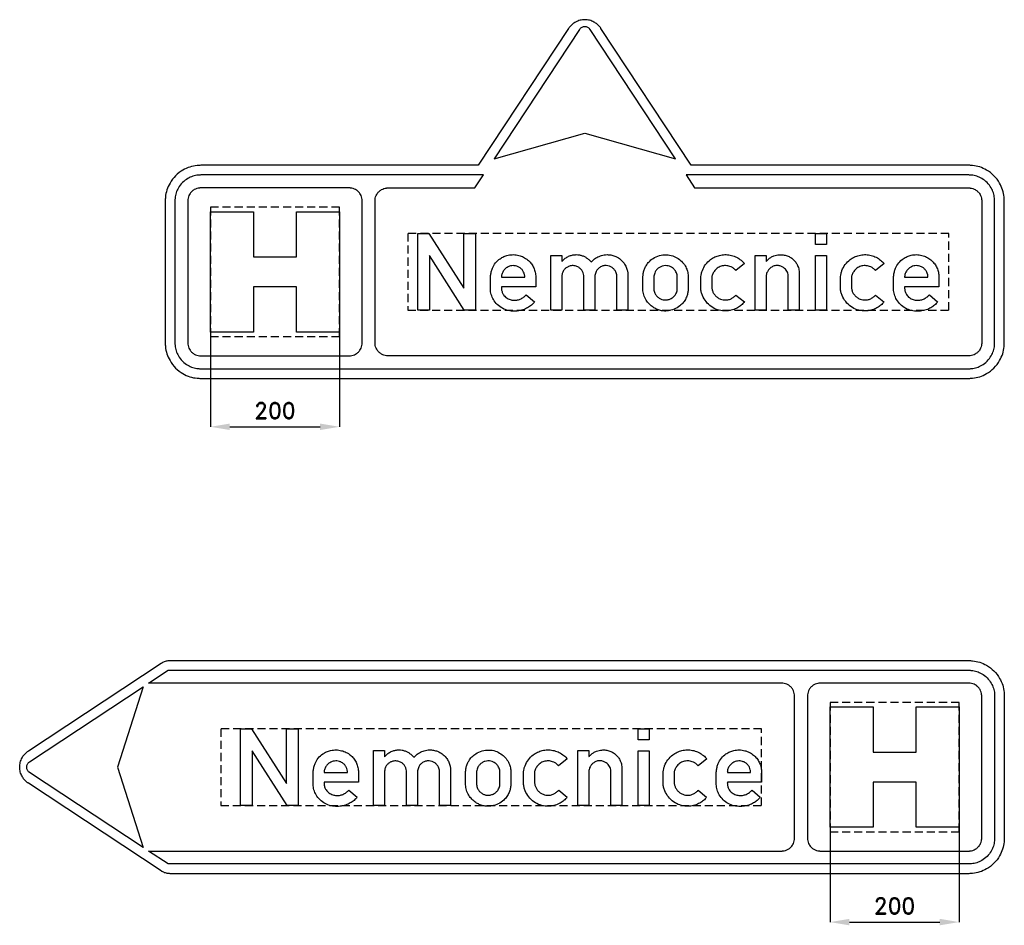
# Model space of a CAD drawing. Header units: millimetres. Extents: x -535 to 991, y 107 to 1509.
import ezdxf

# ---------------------------------------------------------------- set-up
doc = ezdxf.new("R2010")
doc.units = ezdxf.units.MM
doc.header["$LTSCALE"] = 5
doc.linetypes.add('ČÁRKOVANÁX2', pattern=[1.5, 1, -0.5])
doc.layers.add('Kóty', color=2, linetype='Continuous')
doc.layers.add('Značka', color=7, linetype='Continuous')
doc.styles.get("Standard").update_dxf_attribs({"font": 'romand.shx', "height": 25})
doc.dimstyles.get("Standard").update_dxf_attribs({"dimtxt": 25, "dimasz": 30, "dimexe": 0.18, "dimexo": 0.0625, "dimgap": 12.5, "dimtad": 1, "dimdec": 0, "dimzin": 0, "dimdsep": 46, "dimtxsty": 'Standard', "dimcen": 0.09, "dimadec": 0, "dimazin": 0, "dimtfac": 1, "dimtdec": 0, "dimtofl": 0, "dimtmove": 0, "dimatfit": 3, "dimfxl": 1, "dimtolj": 1, "dimtzin": 0, "dimarcsym": 0})

# ---------------------------------------------------------------- blocks, each defined once
blk = doc.blocks.new('*D3')
at = {"layer": 'Defpoints', "color": 0, "transparency": 16777216}
for p in [(720.9, 258.5), (920.9, 258.5), (920.9, 111.6)]:
    blk.add_point(p, dxfattribs=at)
at = {"layer": 'Kóty', "color": 0, "lineweight": -2, "transparency": 16777216}
for p, q in [((720.9, 258.4), (720.9, 111.5)), ((920.9, 258.4), (920.9, 111.5)), ((750.9, 111.6), (890.9, 111.6))]:
    blk.add_line(p, q, dxfattribs=at)
at = {"layer": 'Kóty', "color": 0, "transparency": 16777216}
for points in [[(750.9, 116.6), (750.9, 106.6), (720.9, 111.6)], [(890.9, 116.6), (890.9, 106.6), (920.9, 111.6)]]:
    blk.add_solid(points, dxfattribs=at)
at = {"layer": 'Kóty', "color": 0, "transparency": 16777216, "insert": (820.9, 136.6), "char_height": 25, "attachment_point": 5}
blk.add_mtext('\\A1;200', dxfattribs=at)
blk = doc.blocks.new('*D4')
at = {"layer": 'Defpoints', "color": 0, "transparency": 16777216}
for p in [(-239.1, 1025.5), (-39.1, 1025.5), (-39.1, 878.7)]:
    blk.add_point(p, dxfattribs=at)
at = {"layer": 'Kóty', "color": 0, "lineweight": -2, "transparency": 16777216}
for p, q in [((-239.1, 1025.5), (-239.1, 878.5)), ((-39.1, 1025.5), (-39.1, 878.5)), ((-209.1, 878.7), (-69.1, 878.7))]:
    blk.add_line(p, q, dxfattribs=at)
at = {"layer": 'Kóty', "color": 0, "transparency": 16777216}
for points in [[(-209.1, 883.7), (-209.1, 873.7), (-239.1, 878.7)], [(-69.1, 883.7), (-69.1, 873.7), (-39.1, 878.7)]]:
    blk.add_solid(points, dxfattribs=at)
at = {"layer": 'Kóty', "color": 0, "transparency": 16777216, "insert": (-139.1, 903.7), "char_height": 25, "attachment_point": 5}
blk.add_mtext('\\A1;200', dxfattribs=at)

msp = doc.modelspace()

# ---------------------------------------------------------------- linework, layer by layer
at = {"layer": 'Značka', "color": 3}
for points in [[(366, 1495.7, 0.003366), (365.1, 1496.9, 0.010097), (364.2, 1498.1, 0.052604), (360.1, 1502.3, 0.052748), (355.2, 1505.6, 0.065592), (348.3, 1508.3, 0.065814), (340.9, 1509.2, 0.065502), (333.6, 1508.3, 0.06386), (326.7, 1505.6, 0.052744), (321.8, 1502.3, 0.057592), (317.6, 1498.1, 0.011503), (316.8, 1496.9, 0.003835), (315.9, 1495.7), (175.9, 1283.7), (-254.1, 1283.7, 0.003577), (-256.9, 1283.5, 0.010727), (-259.8, 1283.4, 0.055715), (-271.1, 1281, 0.056166), (-281.6, 1276.3, 0.06969), (-293, 1267.6, 0.068355), (-301.7, 1256.2, 0.056428), (-306.5, 1245.6, 0.061122), (-308.8, 1234.4, 0.012202), (-309, 1231.5, 0.004069), (-309.1, 1228.7), (-309.1, 1008.7, 0.003577), (-309, 1005.8, 0.010727), (-308.8, 1002.9, 0.055715), (-306.5, 991.7, 0.056166), (-301.7, 981.2, 0.06969), (-293, 969.7, 0.068355), (-281.6, 961, 0.056428), (-271.1, 956.2, 0.061122), (-259.8, 954, 0.012202), (-256.9, 953.8, 0.004069), (-254.1, 953.7), (935.9, 953.7, 0.003577), (938.8, 953.8, 0.010727), (941.7, 954, 0.055715), (952.9, 956.3, 0.056166), (963.4, 961, 0.06969), (974.9, 969.7, 0.068355), (983.6, 981.2, 0.056428), (988.4, 991.7, 0.061122), (990.6, 1002.9, 0.012202), (990.8, 1005.8, 0.004069), (990.9, 1008.7), (990.9, 1228.7, 0.003577), (990.8, 1231.5, 0.010727), (990.6, 1234.4, 0.055715), (988.3, 1245.6, 0.056166), (983.6, 1256.2, 0.06969), (974.9, 1267.6, 0.068355), (963.4, 1276.3, 0.056428), (952.9, 1281.1, 0.061122), (941.7, 1283.4, 0.012202), (938.8, 1283.6, 0.004069), (935.9, 1283.7), (505.9, 1283.7), (366, 1495.7)], [(200.5, 1293.7), (340.9, 1333.7), (481.4, 1293.7), (349.3, 1493.8), (349, 1494.2, 0.010097), (348.7, 1494.6, 0.052604), (347.3, 1496, 0.052748), (345.7, 1497.1, 0.065592), (343.4, 1498, 0.065814), (340.9, 1498.3, 0.065502), (338.5, 1498, 0.06386), (336.2, 1497.1, 0.052744), (334.5, 1496, 0.057592), (333.2, 1494.6, 0.011503), (332.9, 1494.2, 0.003835), (332.6, 1493.8), (200.5, 1293.7)], [(497.9, 1268.7), (511.1, 1248.7), (935.9, 1248.7, -0.003577), (937, 1248.6, -0.010727), (938, 1248.5, -0.055715), (942.1, 1247.7, -0.056166), (945.9, 1246, -0.06969), (950.1, 1242.8, -0.068355), (953.3, 1238.7, -0.056428), (955, 1234.8, -0.061122), (955.8, 1230.7, -0.012202), (955.9, 1229.7, -0.004069), (955.9, 1228.7), (955.9, 1008.7, -0.003577), (955.9, 1007.6, -0.010727), (955.8, 1006.6, -0.055715), (955, 1002.5, -0.056166), (953.3, 998.7, -0.06969), (950.1, 994.5, -0.068355), (945.9, 991.3, -0.056428), (942.1, 989.6, -0.061122), (938, 988.8, -0.012202), (937, 988.7, -0.004069), (935.9, 988.7), (35.9, 988.7, -0.003577), (34.9, 988.7, -0.010727), (33.8, 988.8, -0.055715), (29.8, 989.6, -0.056166), (25.9, 991.3, -0.06969), (21.8, 994.5, -0.068355), (18.6, 998.7, -0.056428), (16.9, 1002.5, -0.061122), (16, 1006.6, -0.012202), (16, 1007.6, -0.004069), (15.9, 1008.7), (15.9, 1228.7, -0.003577), (16, 1229.7, -0.010727), (16, 1230.7, -0.055715), (16.9, 1234.8, -0.056166), (18.6, 1238.7, -0.06969), (21.8, 1242.8, -0.068355), (25.9, 1246, -0.056428), (29.8, 1247.7, -0.061122), (33.8, 1248.5, -0.012202), (34.9, 1248.6, -0.004069), (35.9, 1248.7), (163, 1248.7), (170.8, 1248.7), (184, 1268.7), (176.2, 1268.7), (-254.1, 1268.7, 0.003577), (-256.2, 1268.6, 0.010727), (-258.2, 1268.4, 0.055715), (-266.4, 1266.8, 0.056166), (-274.1, 1263.3, 0.06969), (-282.4, 1257, 0.068355), (-288.7, 1248.7, 0.056428), (-292.2, 1241, 0.061122), (-293.8, 1232.8, 0.012202), (-294, 1230.7, 0.004069), (-294.1, 1228.7), (-294.1, 1008.7, 0.003577), (-294, 1006.6, 0.010727), (-293.8, 1004.5, 0.055715), (-292.2, 996.3, 0.056166), (-288.7, 988.7, 0.06969), (-282.4, 980.3, 0.068355), (-274.1, 974, 0.056428), (-266.4, 970.5, 0.061122), (-258.2, 968.9, 0.012202), (-256.2, 968.7, 0.004069), (-254.1, 968.7), (935.9, 968.7, 0.003577), (938, 968.7, 0.010727), (940.1, 968.9, 0.055715), (948.3, 970.6, 0.056166), (955.9, 974, 0.06969), (964.3, 980.3, 0.068355), (970.6, 988.7, 0.056428), (974.1, 996.3, 0.061122), (975.7, 1004.5, 0.012202), (975.9, 1006.6, 0.004069), (975.9, 1008.7), (975.9, 1228.7, 0.003577), (975.9, 1230.7, 0.010727), (975.7, 1232.8, 0.055715), (974, 1241, 0.056166), (970.6, 1248.7, 0.06969), (964.3, 1257, 0.068355), (955.9, 1263.3, 0.056428), (948.3, 1266.8, 0.061122), (940.1, 1268.4, 0.012202), (938, 1268.6, 0.004069), (935.9, 1268.7), (497.9, 1268.7)], [(-254.1, 988.7), (-24.1, 988.7, 0.003577), (-23, 988.7, 0.010727), (-22, 988.8, 0.055715), (-17.9, 989.6, 0.056166), (-14.1, 991.3, 0.06969), (-9.9, 994.5, 0.068355), (-6.7, 998.7, 0.056428), (-5, 1002.5, 0.061122), (-4.2, 1006.6, 0.012202), (-4.1, 1007.6, 0.004069), (-4.1, 1008.7), (-4.1, 1228.7, 0.003577), (-4.1, 1229.7, 0.010727), (-4.2, 1230.7, 0.055715), (-5, 1234.8, 0.056166), (-6.7, 1238.7, 0.06969), (-9.9, 1242.8, 0.068355), (-14.1, 1246, 0.056428), (-17.9, 1247.7, 0.061122), (-22, 1248.5, 0.012202), (-23, 1248.6, 0.004069), (-24.1, 1248.7), (-254.1, 1248.7, 0.003577), (-255.1, 1248.6, 0.010727), (-256.2, 1248.5, 0.055715), (-260.2, 1247.7, 0.056166), (-264.1, 1246, 0.06969), (-268.2, 1242.8, 0.068355), (-271.4, 1238.7, 0.056428), (-273.1, 1234.8, 0.061122), (-274, 1230.7, 0.012202), (-274, 1229.7, 0.004069), (-274.1, 1228.7), (-274.1, 1008.7, 0.003577), (-274, 1007.6, 0.010727), (-274, 1006.6, 0.055715), (-273.1, 1002.5, 0.056166), (-271.4, 998.7, 0.06969), (-268.2, 994.5, 0.068355), (-264.1, 991.3, 0.056428), (-260.2, 989.6, 0.061122), (-256.2, 988.8, 0.012202), (-255.1, 988.7, 0.004069), (-254.1, 988.7)], [(-254.1, 988.7), (-24.1, 988.7, 0.003577), (-23, 988.7, 0.010727), (-22, 988.8, 0.055715), (-17.9, 989.6, 0.056166), (-14.1, 991.3, 0.06969), (-9.9, 994.5, 0.068355), (-6.7, 998.7, 0.056428), (-5, 1002.5, 0.061122), (-4.2, 1006.6, 0.012202), (-4.1, 1007.6, 0.004069), (-4.1, 1008.7), (-4.1, 1228.7, 0.003577), (-4.1, 1229.7, 0.010727), (-4.2, 1230.7, 0.055715), (-5, 1234.8, 0.056166), (-6.7, 1238.7, 0.06969), (-9.9, 1242.8, 0.068355), (-14.1, 1246, 0.056428), (-17.9, 1247.7, 0.061122), (-22, 1248.5, 0.012202), (-23, 1248.6, 0.004069), (-24.1, 1248.7), (-254.1, 1248.7, 0.003577), (-255.1, 1248.6, 0.010727), (-256.2, 1248.5, 0.055715), (-260.2, 1247.7, 0.056166), (-264.1, 1246, 0.06969), (-268.2, 1242.8, 0.068355), (-271.4, 1238.7, 0.056428), (-273.1, 1234.8, 0.061122), (-274, 1230.7, 0.012202), (-274, 1229.7, 0.004069), (-274.1, 1228.7), (-274.1, 1008.7, 0.003577), (-274, 1007.6, 0.010727), (-274, 1006.6, 0.055715), (-273.1, 1002.5, 0.056166), (-271.4, 998.7, 0.06969), (-268.2, 994.5, 0.068355), (-264.1, 991.3, 0.056428), (-260.2, 989.6, 0.061122), (-256.2, 988.8, 0.012202), (-255.1, 988.7, 0.004069), (-254.1, 988.7)], [(263, 1072, -0.002695), (261.9, 1070.8, -0.008081), (260.8, 1069.6, -0.045823), (255.4, 1065, -0.046326), (249.2, 1061.5, -0.057683), (240.8, 1058.6, -0.056156), (232, 1057.7, -0.062983), (222.3, 1058.7, -0.071136), (213.3, 1062.2, -0.073604), (205.4, 1068, -0.068187), (199.4, 1075.8, -0.062724), (196, 1083.5, -0.079565), (194.8, 1091.8, -0.005009), (194.8, 1092.4), (194.8, 1093), (194.8, 1111.4), (194.9, 1112.1, -0.002632), (195, 1112.9, -0.031631), (196, 1118.7, -0.042634), (197.8, 1124.3, -0.074802), (202.7, 1132.5, -0.075595), (209.8, 1139, -0.053414), (215.6, 1142.3, -0.049384), (222, 1144.4, -0.060563), (230.4, 1145.3, -0.063991), (238.8, 1144.2, -0.058851), (246, 1141.5, -0.056374), (252.4, 1137.2, -0.052444), (257.4, 1132.3, -0.056929), (261.2, 1126.4, -0.054705), (263.7, 1119.7, -0.044547), (264.9, 1112.7), (265, 1112.1), (265, 1111.4), (265, 1095.4), (211.9, 1095.4, 0.003687), (211.9, 1094.2, 0.011002), (211.9, 1093, 0.065025), (212.7, 1088, 0.077929), (214.8, 1083.4, 0.098997), (219.3, 1078.7, 0.081464), (225.2, 1075.8, 0.070359), (231.1, 1074.7, 0.067887), (236.9, 1075.2, 0.063561), (242.4, 1077, 0.066285), (247.1, 1080.2, 0.019644), (248.7, 1081.6, 0.006553), (250.2, 1083.1), (263, 1072)], [(288.4, 1059.2), (288.4, 1144.2), (305.4, 1144.2), (305.4, 1134.7, -0.003192), (306.4, 1135.8, -0.009567), (307.3, 1136.8, -0.0538), (312, 1140.6, -0.054629), (317.3, 1143.3, -0.049773), (322.5, 1144.8, -0.049909), (327.8, 1145.3, -0.044596), (332.5, 1144.9, -0.045347), (337.1, 1143.7, -0.041532), (341.3, 1141.8, -0.034771), (345.2, 1139.3, -0.023454), (347.4, 1137.7, -0.033511), (349.3, 1135.7, -0.015001), (350.2, 1134.7, -0.004979), (351, 1133.6, -0.003807), (352, 1134.7, -0.011411), (353.1, 1135.9, -0.072056), (359.5, 1140.9, -0.066461), (367, 1144, -0.035519), (371.1, 1144.9, -0.035837), (375.4, 1145.3, -0.050519), (381.4, 1144.8, -0.049652), (387.3, 1143.1, -0.068284), (394.8, 1139.1, -0.073295), (400.8, 1133.2, -0.056851), (404.3, 1127.6, -0.048832), (406.6, 1121.4, -0.019163), (407.2, 1119.1, -0.025008), (407.5, 1116.8, -0.009364), (407.6, 1115.7, -0.003114), (407.7, 1114.7), (407.7, 1059.2), (390.6, 1059.2), (390.6, 1111.3), (390.6, 1111.9, 0.007572), (390.6, 1112.5, 0.050214), (390, 1115.7, 0.050892), (388.9, 1118.7, 0.067722), (386.5, 1122.4, 0.066947), (383.3, 1125.2, 0.073523), (379, 1127.4, 0.074318), (374.3, 1128.3, 0.080744), (369.1, 1127.8, 0.08067), (364.4, 1125.6, 0.070504), (360.9, 1122.8, 0.07539), (358.5, 1119.2, 0.050747), (357.3, 1116.1, 0.032977), (356.7, 1112.9), (356.6, 1112.4), (356.5, 1111.9), (356.5, 1059.2), (339.5, 1059.2), (339.5, 1111.6, 0.003243), (339.5, 1112.3, 0.009724), (339.4, 1113, 0.073755), (338.4, 1117.3, 0.069017), (336.3, 1121.1, 0.074723), (333, 1124.6, 0.073776), (328.8, 1126.9, 0.089058), (323, 1128.3, 0.093654), (317, 1127.4, 0.073311), (313, 1125.6, 0.071137), (309.7, 1122.6, 0.077006), (306.9, 1118.4, 0.077985), (305.6, 1113.5, 0.008047), (305.5, 1112.9), (305.4, 1112.2), (305.4, 1059.2), (288.4, 1059.2)], [(431, 1111.2), (431, 1111.5), (431, 1111.8, -0.009089), (431.3, 1114.7, -0.020093), (431.8, 1117.5, -0.048103), (433.4, 1123, -0.043503), (435.9, 1128.1, -0.05767), (440.6, 1134.4, -0.06015), (446.7, 1139.4, -0.082226), (456.6, 1143.9, -0.081682), (467.5, 1145.1, -0.073888), (477.1, 1143.5, -0.073157), (485.8, 1139.1, -0.065874), (492.5, 1133.4, -0.066342), (497.4, 1126.2, -0.054203), (500, 1119.5, -0.053674), (501.2, 1112.5, -0.004002), (501.2, 1111.8), (501.3, 1111.1), (501.3, 1092.2), (501.2, 1091.6), (501.2, 1090.9, -0.029467), (500.2, 1085.1, -0.044489), (498.4, 1079.4, -0.061001), (494.9, 1073, -0.055879), (490, 1067.5, -0.073946), (481.6, 1061.7, -0.075291), (471.9, 1058.6, -0.05346), (465, 1058, -0.055214), (458.2, 1058.9, -0.049321), (452.2, 1060.9, -0.04569), (446.7, 1064, -0.054782), (440.8, 1068.9, -0.056329), (436.1, 1075, -0.064931), (432.4, 1082.9, -0.072649), (431, 1091.3), (431, 1091.9), (431, 1092.5), (431, 1111.2)], [(588.2, 1072, -0.003533), (587.1, 1070.7, -0.010613), (586, 1069.5, -0.058242), (580.5, 1064.8, -0.050308), (574, 1061.3, -0.057735), (565.7, 1058.7, -0.060695), (557, 1058.1, -0.074232), (546.5, 1060, -0.075683), (537, 1064.9, -0.077538), (528.9, 1072.5, -0.072824), (523.3, 1082.1, -0.040156), (521.5, 1087.4, -0.047421), (520.7, 1092.9, -0.005009), (520.7, 1093.6), (520.6, 1094.3), (520.6, 1109.7), (520.7, 1110.5, -0.003526), (520.8, 1111.3, -0.030831), (521.6, 1116.1, -0.033326), (523.1, 1120.8, -0.072563), (528.2, 1130.1, -0.076166), (535.8, 1137.6, -0.057165), (542.5, 1141.7, -0.052832), (549.8, 1144.2, -0.054881), (558, 1145.3, -0.058018), (566.3, 1144.6, -0.058226), (574.2, 1142.1, -0.055253), (581.4, 1137.9, -0.029556), (584.6, 1135.4, -0.035276), (587.4, 1132.5, -0.004825), (587.8, 1132), (588.3, 1131.4), (575.2, 1120.6, 0.004735), (574.2, 1121.7, 0.014241), (573.1, 1122.7, 0.054725), (569.7, 1125.3, 0.053225), (565.8, 1127.1, 0.082159), (559.1, 1128.3, 0.087306), (552.3, 1127.3, 0.087472), (546.3, 1124.3, 0.079818), (541.5, 1119.4, 0.070351), (538.8, 1114.4, 0.088605), (537.7, 1109, 0.006668), (537.7, 1108.5), (537.6, 1108), (537.6, 1095.5), (537.7, 1095.2), (537.7, 1094.9, 0.014072), (538, 1092.7, 0.025932), (538.4, 1090.6, 0.063643), (540.1, 1086.3, 0.057794), (542.8, 1082.5, 0.062202), (546.6, 1079, 0.064141), (551.1, 1076.6, 0.058224), (555.5, 1075.4, 0.057235), (560.1, 1075.1, 0.065833), (565.3, 1076.1, 0.071401), (570, 1078.4, 0.032121), (572.1, 1079.9, 0.020858), (574, 1081.6, 0.003876), (574.6, 1082.2, 0.001294), (575.2, 1082.8), (588.2, 1072)], [(605.1, 1059.2), (605.1, 1144.2), (622.1, 1144.2), (622.1, 1134.9, -0.00418), (623.7, 1136.5, -0.012495), (625.3, 1138, -0.040691), (629.3, 1141.1, -0.050799), (633.8, 1143.3, -0.044302), (637.8, 1144.6, -0.036433), (642.1, 1145.2, -0.051724), (648.5, 1145, -0.059755), (654.6, 1143.5, -0.060327), (660.2, 1140.7, -0.057509), (665, 1136.7, -0.051898), (668.6, 1132.3, -0.051165), (671.2, 1127.2, -0.036506), (672.4, 1123.5, -0.040104), (673.1, 1119.6, -0.006778), (673.1, 1118.8), (673.2, 1118), (673.2, 1059.2), (656.1, 1059.2), (656.1, 1111.6, 0.003936), (656.1, 1112.3, 0.011855), (656.1, 1112.9, 0.073045), (655.5, 1116.4, 0.052711), (654, 1119.6, 0.052274), (651.8, 1122.7, 0.060048), (649, 1125.3, 0.079396), (644.5, 1127.5, 0.076883), (639.6, 1128.4, 0.082172), (634.2, 1127.8, 0.086092), (629.4, 1125.4, 0.070239), (626.2, 1122.5, 0.063113), (623.8, 1118.9, 0.045342), (622.7, 1116.1, 0.0557), (622.2, 1113.3, 0.008411), (622.1, 1112.7), (622.1, 1112.2), (622.1, 1059.2), (605.1, 1059.2)], [(804.5, 1072, -0.003533), (803.4, 1070.7, -0.010613), (802.3, 1069.5, -0.058242), (796.8, 1064.8, -0.050308), (790.3, 1061.3, -0.057735), (782, 1058.7, -0.060695), (773.3, 1058.1, -0.074232), (762.8, 1060, -0.075683), (753.3, 1064.9, -0.077538), (745.2, 1072.5, -0.072824), (739.6, 1082.1, -0.040156), (737.8, 1087.4, -0.047421), (737, 1092.9, -0.005009), (737, 1093.6), (736.9, 1094.3), (736.9, 1109.7), (737, 1110.5, -0.003526), (737.1, 1111.3, -0.030831), (738, 1116.1, -0.033326), (739.4, 1120.8, -0.072563), (744.5, 1130.1, -0.076166), (752.1, 1137.6, -0.057165), (758.8, 1141.7, -0.052832), (766.1, 1144.2, -0.054881), (774.3, 1145.3, -0.058018), (782.6, 1144.6, -0.058226), (790.5, 1142.1, -0.055253), (797.7, 1137.9, -0.029556), (800.9, 1135.4, -0.035276), (803.7, 1132.5, -0.004825), (804.1, 1132), (804.6, 1131.4), (791.5, 1120.6, 0.004735), (790.5, 1121.7, 0.014241), (789.5, 1122.7, 0.054725), (786, 1125.3, 0.053225), (782.1, 1127.1, 0.082159), (775.4, 1128.3, 0.087306), (768.6, 1127.3, 0.087472), (762.6, 1124.3, 0.079818), (757.9, 1119.4, 0.070351), (755.1, 1114.4, 0.088605), (754, 1109, 0.006668), (754, 1108.5), (754, 1108), (754, 1095.5), (754, 1095.2), (754, 1094.9, 0.014072), (754.3, 1092.7, 0.025932), (754.7, 1090.6, 0.063643), (756.4, 1086.3, 0.057794), (759.1, 1082.5, 0.062202), (762.9, 1079, 0.064141), (767.4, 1076.6, 0.058224), (771.8, 1075.4, 0.057235), (776.4, 1075.1, 0.065833), (781.6, 1076.1, 0.071401), (786.3, 1078.4, 0.032121), (788.4, 1079.9, 0.020858), (790.3, 1081.6, 0.003876), (790.9, 1082.2, 0.001294), (791.5, 1082.8), (804.5, 1072)], [(887.6, 1072, -0.002695), (886.5, 1070.8, -0.008081), (885.4, 1069.6, -0.045823), (880, 1065, -0.046326), (873.8, 1061.5, -0.057683), (865.4, 1058.6, -0.056156), (856.6, 1057.7, -0.062983), (846.9, 1058.7, -0.071136), (837.9, 1062.2, -0.073604), (830, 1068, -0.068187), (824.1, 1075.8, -0.062724), (820.6, 1083.5, -0.079565), (819.4, 1091.8, -0.005009), (819.4, 1092.4), (819.4, 1093), (819.4, 1111.4), (819.5, 1112.1, -0.002632), (819.6, 1112.9, -0.031631), (820.6, 1118.7, -0.042634), (822.5, 1124.3, -0.074802), (827.3, 1132.5, -0.075595), (834.4, 1139, -0.053414), (840.2, 1142.3, -0.049384), (846.6, 1144.4, -0.060563), (855, 1145.3, -0.063991), (863.4, 1144.2, -0.058851), (870.6, 1141.5, -0.056374), (877, 1137.2, -0.052444), (882, 1132.3, -0.056929), (885.8, 1126.4, -0.054705), (888.4, 1119.7, -0.044547), (889.5, 1112.7), (889.6, 1112.1), (889.7, 1111.4), (889.7, 1095.4), (836.5, 1095.4, 0.003687), (836.5, 1094.2, 0.011002), (836.5, 1093, 0.065025), (837.3, 1088, 0.077929), (839.4, 1083.4, 0.098997), (843.9, 1078.7, 0.081464), (849.8, 1075.8, 0.070359), (855.7, 1074.7, 0.067887), (861.6, 1075.2, 0.063561), (867, 1077, 0.066285), (871.7, 1080.2, 0.019644), (873.3, 1081.6, 0.006553), (874.8, 1083.1), (887.6, 1072)], [(248, 1110.2, 0.008287), (247.8, 1112.3, 0.024979), (247.5, 1114.3, 0.067223), (246.1, 1118.4, 0.065187), (243.7, 1122.1, 0.074787), (240, 1125.4, 0.075283), (235.4, 1127.5, 0.108611), (227.8, 1128.1, 0.11325), (220.6, 1125.6, 0.086985), (216.2, 1121.9, 0.078971), (213.3, 1117.1, 0.038505), (212.4, 1114.6, 0.045047), (212, 1112.1, 0.013365), (211.9, 1111.2, 0.00444), (211.9, 1110.2), (248, 1110.2)], [(448, 1110.7), (448, 1092.9), (448, 1092.4, 0.005345), (448, 1092, 0.04895), (448.5, 1088.7, 0.048736), (449.6, 1085.7, 0.07394), (452.2, 1081.4, 0.075989), (456, 1078.1, 0.072364), (460.3, 1076, 0.069474), (465, 1075.2, 0.074515), (470.2, 1075.7, 0.073735), (475, 1077.6, 0.072975), (479.1, 1080.7, 0.076363), (482.1, 1084.8, 0.051036), (483.5, 1087.9, 0.04894), (484.1, 1091.2, 0.00531), (484.2, 1091.7), (484.2, 1092.2), (484.2, 1111.1), (484.2, 1111.6), (484.1, 1112.1, 0.04566), (483.4, 1115.5, 0.050975), (482, 1118.8, 0.081493), (478.7, 1123.2, 0.083328), (474.2, 1126.4, 0.067581), (470, 1127.9, 0.064269), (465.6, 1128.3, 0.068125), (460.9, 1127.5, 0.068991), (456.6, 1125.5, 0.070495), (452.8, 1122.5, 0.073287), (450.1, 1118.5, 0.052039), (448.8, 1115.2, 0.044965), (448.1, 1111.8, 0.004794), (448.1, 1111.2), (448, 1110.7)], [(872.6, 1110.2, 0.008287), (872.4, 1112.3, 0.024979), (872.2, 1114.3, 0.067223), (870.8, 1118.4, 0.065187), (868.3, 1122.1, 0.074787), (864.6, 1125.4, 0.075283), (860.1, 1127.5, 0.108611), (852.4, 1128.1, 0.11325), (845.2, 1125.6, 0.086985), (840.8, 1121.9, 0.078971), (837.9, 1117.1, 0.038505), (837, 1114.6, 0.045047), (836.6, 1112.1, 0.013365), (836.5, 1111.2, 0.00444), (836.5, 1110.2), (872.6, 1110.2)], [(935.9, 186.6), (-301.6, 186.6), (-302.3, 186.7, -0.005994), (-303, 186.7, -0.031269), (-305.9, 187, -0.0303), (-308.7, 187.7, -0.031366), (-311.5, 188.7, -0.034687), (-314.1, 190, -0.006868), (-314.7, 190.4), (-315.3, 190.8), (-521.1, 326.6, -0.003366), (-522.3, 327.5, -0.010097), (-523.5, 328.4, -0.052604), (-527.7, 332.5, -0.052748), (-531, 337.4, -0.065592), (-533.7, 344.3, -0.065814), (-534.6, 351.6, -0.065502), (-533.7, 359, -0.06386), (-531, 365.9, -0.052744), (-527.8, 370.8, -0.057592), (-523.5, 374.9, -0.011503), (-522.3, 375.8, -0.003835), (-521.1, 376.7), (-315.3, 512.5, -0.001998), (-314.7, 512.9, -0.005994), (-314.1, 513.3, -0.031269), (-311.5, 514.6, -0.0303), (-308.7, 515.6, -0.031366), (-305.9, 516.3, -0.034687), (-303, 516.6, -0.006868), (-302.3, 516.6), (-301.6, 516.6), (935.9, 516.6, -0.003577), (938.8, 516.5, -0.010727), (941.7, 516.3, -0.055715), (952.9, 514, -0.056166), (963.4, 509.3, -0.06969), (974.9, 500.6, -0.068355), (983.6, 489.1, -0.056428), (988.4, 478.6, -0.061122), (990.6, 467.4, -0.012202), (990.8, 464.5, -0.004069), (990.9, 461.6), (990.9, 241.6, -0.003577), (990.8, 238.8, -0.010727), (990.6, 235.9, -0.055715), (988.3, 224.7, -0.056166), (983.6, 214.1, -0.06969), (974.9, 202.7, -0.068355), (963.4, 194, -0.056428), (952.9, 189.2, -0.061122), (941.7, 186.9, -0.012202), (938.8, 186.7, -0.004069), (935.9, 186.6)], [(935.9, 201.6), (-304.6, 201.6), (-334.9, 221.6), (645.9, 221.6, 0.003577), (647, 221.7, 0.010727), (648, 221.8, 0.055715), (652.1, 222.6, 0.056166), (655.9, 224.3, 0.06969), (660.1, 227.5, 0.068355), (663.3, 231.6, 0.056428), (665, 235.5, 0.061122), (665.8, 239.6, 0.012202), (665.9, 240.6, 0.004069), (665.9, 241.6), (665.9, 461.6, 0.003577), (665.9, 462.7, 0.010727), (665.8, 463.7, 0.055715), (665, 467.8, 0.056166), (663.3, 471.6, 0.06969), (660.1, 475.8, 0.068355), (655.9, 479, 0.056428), (652.1, 480.7, 0.061122), (648, 481.5, 0.012202), (647, 481.6, 0.004069), (645.9, 481.6), (-334.9, 481.6), (-304.6, 501.6), (935.9, 501.6, -0.003577), (938, 501.6, -0.010727), (940.1, 501.4, -0.055715), (948.3, 499.7, -0.056166), (955.9, 496.3, -0.06969), (964.3, 490, -0.068355), (970.6, 481.6, -0.056428), (974.1, 474, -0.061122), (975.7, 465.8, -0.012202), (975.9, 463.7, -0.004069), (975.9, 461.6), (975.9, 241.6, -0.003577), (975.9, 239.6, -0.010727), (975.7, 237.5, -0.055715), (974, 229.3, -0.056166), (970.6, 221.6, -0.06969), (964.3, 213.3, -0.068355), (955.9, 207, -0.056428), (948.3, 203.5, -0.061122), (940.1, 201.9, -0.012202), (938, 201.7, -0.004069), (935.9, 201.6)], [(-343.2, 476.1), (-383.2, 351.6), (-343.2, 227.2), (-519.2, 343.3), (-519.6, 343.6, -0.010097), (-520, 343.9, -0.052604), (-521.4, 345.3, -0.052748), (-522.5, 346.9, -0.065592), (-523.4, 349.2, -0.065814), (-523.7, 351.6, -0.065502), (-523.4, 354.1, -0.06386), (-522.5, 356.4, -0.052744), (-521.4, 358, -0.057592), (-520, 359.4, -0.011503), (-519.6, 359.7, -0.003835), (-519.2, 360), (-343.2, 476.1)], [(955.9, 241.6), (955.9, 461.6, 0.003577), (955.9, 462.7, 0.010727), (955.8, 463.7, 0.055715), (955, 467.8, 0.056166), (953.3, 471.6, 0.06969), (950.1, 475.8, 0.068355), (945.9, 479, 0.056428), (942.1, 480.7, 0.061122), (938, 481.5, 0.012202), (937, 481.6, 0.004069), (935.9, 481.6), (705.9, 481.6, 0.003577), (704.9, 481.6, 0.010727), (703.8, 481.5, 0.055715), (699.8, 480.7, 0.056166), (695.9, 479, 0.06969), (691.8, 475.8, 0.068355), (688.6, 471.6, 0.056428), (686.9, 467.8, 0.061122), (686, 463.7, 0.012202), (686, 462.7, 0.004069), (685.9, 461.6), (685.9, 241.6, 0.003577), (686, 240.6, 0.010727), (686, 239.6, 0.055715), (686.9, 235.5, 0.056166), (688.6, 231.6, 0.06969), (691.8, 227.5, 0.068355), (695.9, 224.3, 0.056428), (699.8, 222.6, 0.061122), (703.8, 221.8, 0.012202), (704.9, 221.7, 0.004069), (705.9, 221.6), (935.9, 221.6, 0.003577), (937, 221.7, 0.010727), (938, 221.8, 0.055715), (942.1, 222.6, 0.056166), (945.9, 224.3, 0.06969), (950.1, 227.5, 0.068355), (953.3, 231.6, 0.056428), (955, 235.5, 0.061122), (955.8, 239.6, 0.012202), (955.9, 240.6, 0.004069), (955.9, 241.6)], [(955.9, 241.6), (955.9, 461.6, 0.003577), (955.9, 462.7, 0.010727), (955.8, 463.7, 0.055715), (955, 467.8, 0.056166), (953.3, 471.6, 0.06969), (950.1, 475.8, 0.068355), (945.9, 479, 0.056428), (942.1, 480.7, 0.061122), (938, 481.5, 0.012202), (937, 481.6, 0.004069), (935.9, 481.6), (705.9, 481.6, 0.003577), (704.9, 481.6, 0.010727), (703.8, 481.5, 0.055715), (699.8, 480.7, 0.056166), (695.9, 479, 0.06969), (691.8, 475.8, 0.068355), (688.6, 471.6, 0.056428), (686.9, 467.8, 0.061122), (686, 463.7, 0.012202), (686, 462.7, 0.004069), (685.9, 461.6), (685.9, 241.6, 0.003577), (686, 240.6, 0.010727), (686, 239.6, 0.055715), (686.9, 235.5, 0.056166), (688.6, 231.6, 0.06969), (691.8, 227.5, 0.068355), (695.9, 224.3, 0.056428), (699.8, 222.6, 0.061122), (703.8, 221.8, 0.012202), (704.9, 221.7, 0.004069), (705.9, 221.6), (935.9, 221.6, 0.003577), (937, 221.7, 0.010727), (938, 221.8, 0.055715), (942.1, 222.6, 0.056166), (945.9, 224.3, 0.06969), (950.1, 227.5, 0.068355), (953.3, 231.6, 0.056428), (955, 235.5, 0.061122), (955.8, 239.6, 0.012202), (955.9, 240.6, 0.004069), (955.9, 241.6)], [(-11.7, 305, -0.002695), (-12.8, 303.8, -0.008081), (-13.9, 302.6, -0.045823), (-19.4, 298, -0.046326), (-25.6, 294.5, -0.057683), (-33.9, 291.6, -0.056156), (-42.8, 290.7, -0.062983), (-52.5, 291.7, -0.071136), (-61.5, 295.2, -0.073604), (-69.3, 301, -0.068187), (-75.3, 308.8, -0.062724), (-78.7, 316.5, -0.079565), (-79.9, 324.7, -0.005009), (-79.9, 325.4), (-79.9, 326), (-79.9, 344.3), (-79.8, 345.1, -0.002632), (-79.7, 345.9, -0.031631), (-78.7, 351.7, -0.042634), (-76.9, 357.2, -0.074802), (-72, 365.5, -0.075595), (-64.9, 372, -0.053414), (-59.1, 375.3, -0.049384), (-52.8, 377.4, -0.060563), (-44.3, 378.3, -0.063991), (-35.9, 377.1, -0.058851), (-28.7, 374.5, -0.056374), (-22.3, 370.2, -0.052444), (-17.3, 365.3, -0.056929), (-13.5, 359.4, -0.054705), (-11, 352.7, -0.044547), (-9.8, 345.7), (-9.7, 345.1), (-9.7, 344.4), (-9.7, 328.4), (-62.8, 328.4, 0.003687), (-62.9, 327.2, 0.011002), (-62.9, 326, 0.065025), (-62.1, 321, 0.077929), (-59.9, 316.4, 0.098997), (-55.4, 311.7, 0.081464), (-49.5, 308.8, 0.070359), (-43.7, 307.7, 0.067887), (-37.8, 308.2, 0.063561), (-32.4, 310, 0.066285), (-27.6, 313.1, 0.019644), (-26, 314.6, 0.006553), (-24.5, 316.1), (-11.7, 305)], [(13.6, 292.2), (13.6, 377.2), (30.7, 377.2), (30.7, 367.7, -0.003192), (31.6, 368.8, -0.009567), (32.6, 369.8, -0.0538), (37.2, 373.6, -0.054629), (42.6, 376.3, -0.049773), (47.7, 377.8, -0.049909), (53.1, 378.3, -0.044596), (57.8, 377.9, -0.045347), (62.4, 376.7, -0.041532), (66.6, 374.8, -0.034771), (70.5, 372.3, -0.023454), (72.6, 370.6, -0.033511), (74.6, 368.7, -0.015001), (75.5, 367.7, -0.004979), (76.3, 366.5, -0.003807), (77.3, 367.7, -0.011411), (78.4, 368.9, -0.072056), (84.7, 373.9, -0.066461), (92.3, 377, -0.035519), (96.4, 377.9, -0.035837), (100.6, 378.3, -0.050519), (106.7, 377.8, -0.049652), (112.6, 376.1, -0.068284), (120.1, 372.1, -0.073295), (126.1, 366.2, -0.056851), (129.6, 360.6, -0.048832), (131.9, 354.4, -0.019163), (132.4, 352.1, -0.025008), (132.8, 349.8, -0.009364), (132.9, 348.7, -0.003114), (132.9, 347.7), (132.9, 292.2), (115.9, 292.2), (115.9, 344.2), (115.9, 344.9, 0.007572), (115.8, 345.5, 0.050214), (115.3, 348.7, 0.050892), (114.1, 351.7, 0.067722), (111.8, 355.3, 0.066947), (108.5, 358.2, 0.073523), (104.3, 360.4, 0.074318), (99.6, 361.3, 0.080744), (94.4, 360.7, 0.08067), (89.6, 358.6, 0.070504), (86.2, 355.8, 0.07539), (83.7, 352.2, 0.050747), (82.6, 349.1, 0.032977), (81.9, 345.8), (81.9, 345.4), (81.8, 344.9), (81.8, 292.2), (64.8, 292.2), (64.8, 344.6, 0.003243), (64.7, 345.3, 0.009724), (64.7, 346, 0.073755), (63.7, 350.3, 0.069017), (61.6, 354.1, 0.074723), (58.3, 357.6, 0.073776), (54.1, 359.9, 0.089058), (48.2, 361.2, 0.093654), (42.3, 360.4, 0.073311), (38.3, 358.5, 0.071137), (34.9, 355.6, 0.077006), (32.2, 351.3, 0.077985), (30.9, 346.5, 0.008047), (30.8, 345.9), (30.7, 345.2), (30.7, 292.2), (13.6, 292.2)], [(156.3, 344.2), (156.3, 344.5), (156.3, 344.8, -0.009089), (156.6, 347.6, -0.020093), (157, 350.5, -0.048103), (158.6, 356, -0.043503), (161.2, 361.1, -0.05767), (165.9, 367.3, -0.06015), (172, 372.3, -0.082226), (181.9, 376.9, -0.081682), (192.7, 378.1, -0.073888), (202.4, 376.5, -0.073157), (211.1, 372.1, -0.065874), (217.7, 366.4, -0.066342), (222.6, 359.2, -0.054203), (225.3, 352.5, -0.053674), (226.5, 345.5, -0.004002), (226.5, 344.8), (226.6, 344.1), (226.6, 325.2), (226.5, 324.6), (226.4, 323.9, -0.029467), (225.5, 318, -0.044489), (223.7, 312.4, -0.061001), (220.2, 306, -0.055879), (215.3, 300.5, -0.073946), (206.9, 294.7, -0.075291), (197.2, 291.6, -0.05346), (190.3, 291, -0.055214), (183.4, 291.9, -0.049321), (177.5, 293.9, -0.04569), (172, 296.9, -0.054782), (166.1, 301.9, -0.056329), (161.4, 308, -0.064931), (157.7, 315.9, -0.072649), (156.3, 324.3), (156.3, 324.9), (156.3, 325.4), (156.3, 344.2)], [(313.4, 305, -0.003533), (312.4, 303.7, -0.010613), (311.3, 302.5, -0.058242), (305.8, 297.8, -0.050308), (299.3, 294.3, -0.057735), (290.9, 291.7, -0.060695), (282.2, 291.1, -0.074232), (271.7, 293, -0.075683), (262.2, 297.9, -0.077538), (254.1, 305.5, -0.072824), (248.6, 315.1, -0.040156), (246.8, 320.4, -0.047421), (246, 325.9, -0.005009), (245.9, 326.6), (245.9, 327.3), (245.9, 342.7), (246, 343.5, -0.003526), (246.1, 344.3, -0.030831), (246.9, 349.1, -0.033326), (248.4, 353.8, -0.072563), (253.5, 363.1, -0.076166), (261.1, 370.6, -0.057165), (267.7, 374.7, -0.052832), (275.1, 377.2, -0.054881), (283.3, 378.3, -0.058018), (291.5, 377.6, -0.058226), (299.5, 375.1, -0.055253), (306.7, 370.9, -0.029556), (309.9, 368.4, -0.035276), (312.7, 365.5, -0.004825), (313.1, 365), (313.5, 364.4), (300.4, 353.6, 0.004735), (299.4, 354.7, 0.014241), (298.4, 355.7, 0.054725), (295, 358.3, 0.053225), (291.1, 360, 0.082159), (284.3, 361.3, 0.087306), (277.6, 360.3, 0.087472), (271.6, 357.3, 0.079818), (266.8, 352.4, 0.070351), (264, 347.4, 0.088605), (262.9, 342, 0.006668), (262.9, 341.5), (262.9, 341), (262.9, 328.5), (262.9, 328.2), (263, 327.9, 0.014072), (263.3, 325.7, 0.025932), (263.7, 323.6, 0.063643), (265.4, 319.3, 0.057794), (268.1, 315.5, 0.062202), (271.8, 312, 0.064141), (276.3, 309.6, 0.058224), (280.7, 308.3, 0.057235), (285.3, 308.1, 0.065833), (290.5, 309.1, 0.071401), (295.3, 311.3, 0.032121), (297.3, 312.9, 0.020858), (299.2, 314.6, 0.003876), (299.9, 315.2, 0.001294), (300.5, 315.8), (313.4, 305)], [(330.4, 292.2), (330.4, 377.2), (347.3, 377.2), (347.3, 367.9, -0.00418), (348.9, 369.5, -0.012495), (350.6, 371, -0.040691), (354.6, 374, -0.050799), (359, 376.3, -0.044302), (363.1, 377.6, -0.036433), (367.4, 378.1, -0.051724), (373.7, 378, -0.059755), (379.9, 376.5, -0.060327), (385.5, 373.7, -0.057509), (390.3, 369.7, -0.051898), (393.9, 365.3, -0.051165), (396.5, 360.2, -0.036506), (397.7, 356.5, -0.040104), (398.3, 352.6, -0.006778), (398.4, 351.8), (398.5, 351), (398.5, 292.2), (381.4, 292.2), (381.4, 344.6, 0.003936), (381.4, 345.3, 0.011855), (381.4, 345.9, 0.073045), (380.8, 349.3, 0.052711), (379.3, 352.6, 0.052274), (377.1, 355.7, 0.060048), (374.2, 358.2, 0.079396), (369.8, 360.5, 0.076883), (364.8, 361.4, 0.082172), (359.5, 360.8, 0.086092), (354.7, 358.4, 0.070239), (351.5, 355.5, 0.063113), (349.1, 351.9, 0.045342), (348, 349.1, 0.0557), (347.4, 346.3, 0.008411), (347.4, 345.7), (347.4, 345.2), (347.4, 292.2), (330.4, 292.2)], [(529.7, 305, -0.003533), (528.7, 303.7, -0.010613), (527.6, 302.5, -0.058242), (522.1, 297.8, -0.050308), (515.6, 294.3, -0.057735), (507.2, 291.7, -0.060695), (498.5, 291.1, -0.074232), (488, 293, -0.075683), (478.5, 297.9, -0.077538), (470.4, 305.5, -0.072824), (464.9, 315.1, -0.040156), (463.1, 320.4, -0.047421), (462.3, 325.9, -0.005009), (462.2, 326.6), (462.2, 327.3), (462.2, 342.7), (462.3, 343.5, -0.003526), (462.4, 344.3, -0.030831), (463.2, 349.1, -0.033326), (464.7, 353.8, -0.072563), (469.8, 363.1, -0.076166), (477.4, 370.6, -0.057165), (484, 374.7, -0.052832), (491.4, 377.2, -0.054881), (499.6, 378.3, -0.058018), (507.8, 377.6, -0.058226), (515.8, 375.1, -0.055253), (523, 370.9, -0.029556), (526.2, 368.4, -0.035276), (529, 365.5, -0.004825), (529.4, 365), (529.8, 364.4), (516.7, 353.6, 0.004735), (515.7, 354.7, 0.014241), (514.7, 355.7, 0.054725), (511.3, 358.3, 0.053225), (507.4, 360, 0.082159), (500.6, 361.3, 0.087306), (493.9, 360.3, 0.087472), (487.9, 357.3, 0.079818), (483.1, 352.4, 0.070351), (480.3, 347.4, 0.088605), (479.2, 342, 0.006668), (479.2, 341.5), (479.2, 341), (479.2, 328.5), (479.3, 328.2), (479.3, 327.9, 0.014072), (479.6, 325.7, 0.025932), (480, 323.6, 0.063643), (481.7, 319.3, 0.057794), (484.4, 315.5, 0.062202), (488.2, 312, 0.064141), (492.6, 309.6, 0.058224), (497, 308.3, 0.057235), (501.6, 308.1, 0.065833), (506.8, 309.1, 0.071401), (511.6, 311.3, 0.032121), (513.6, 312.9, 0.020858), (515.6, 314.6, 0.003876), (516.2, 315.2, 0.001294), (516.8, 315.8), (529.7, 305)], [(612.9, 305, -0.002695), (611.8, 303.8, -0.008081), (610.7, 302.6, -0.045823), (605.2, 298, -0.046326), (599, 294.5, -0.057683), (590.7, 291.6, -0.056156), (581.8, 290.7, -0.062983), (572.2, 291.7, -0.071136), (563.1, 295.2, -0.073604), (555.3, 301, -0.068187), (549.3, 308.8, -0.062724), (545.9, 316.5, -0.079565), (544.7, 324.7, -0.005009), (544.7, 325.4), (544.7, 326), (544.7, 344.3), (544.8, 345.1, -0.002632), (544.9, 345.9, -0.031631), (545.9, 351.7, -0.042634), (547.7, 357.2, -0.074802), (552.6, 365.5, -0.075595), (559.7, 372, -0.053414), (565.5, 375.3, -0.049384), (571.8, 377.4, -0.060563), (580.3, 378.3, -0.063991), (588.7, 377.1, -0.058851), (595.9, 374.5, -0.056374), (602.3, 370.2, -0.052444), (607.3, 365.3, -0.056929), (611.1, 359.4, -0.054705), (613.6, 352.7, -0.044547), (614.8, 345.7), (614.9, 345.1), (614.9, 344.4), (614.9, 328.4), (561.8, 328.4, 0.003687), (561.8, 327.2, 0.011002), (561.8, 326, 0.065025), (562.5, 321, 0.077929), (564.7, 316.4, 0.098997), (569.2, 311.7, 0.081464), (575.1, 308.8, 0.070359), (580.9, 307.7, 0.067887), (586.8, 308.2, 0.063561), (592.3, 310, 0.066285), (597, 313.1, 0.019644), (598.6, 314.6, 0.006553), (600.1, 316.1), (612.9, 305)], [(-26.8, 343.2, 0.008287), (-26.9, 345.3, 0.024979), (-27.2, 347.3, 0.067223), (-28.6, 351.4, 0.065187), (-31, 355.1, 0.074787), (-34.7, 358.4, 0.075283), (-39.3, 360.4, 0.108611), (-46.9, 361.1, 0.11325), (-54.2, 358.5, 0.086985), (-58.5, 354.9, 0.078971), (-61.5, 350, 0.038505), (-62.3, 347.6, 0.045047), (-62.8, 345.1, 0.013365), (-62.8, 344.2, 0.00444), (-62.9, 343.2), (-26.8, 343.2)], [(173.3, 343.7), (173.3, 325.9), (173.3, 325.4, 0.005345), (173.3, 324.9, 0.04895), (173.8, 321.7, 0.048736), (174.9, 318.7, 0.07394), (177.5, 314.4, 0.075989), (181.3, 311.1, 0.072364), (185.6, 309, 0.069474), (190.2, 308.2, 0.074515), (195.4, 308.6, 0.073735), (200.3, 310.6, 0.072975), (204.4, 313.7, 0.076363), (207.4, 317.8, 0.051036), (208.7, 320.9, 0.04894), (209.4, 324.2, 0.00531), (209.5, 324.7), (209.5, 325.2), (209.5, 344.1), (209.5, 344.6), (209.4, 345.1, 0.04566), (208.7, 348.5, 0.050975), (207.3, 351.7, 0.081493), (204, 356.2, 0.083328), (199.4, 359.4, 0.067581), (195.3, 360.9, 0.064269), (190.9, 361.3, 0.068125), (186.2, 360.5, 0.068991), (181.8, 358.5, 0.070495), (178.1, 355.4, 0.073287), (175.3, 351.5, 0.052039), (174, 348.2, 0.044965), (173.4, 344.7, 0.004794), (173.3, 344.2), (173.3, 343.7)], [(597.9, 343.2, 0.008287), (597.7, 345.3, 0.024979), (597.4, 347.3, 0.067223), (596, 351.4, 0.065187), (593.6, 355.1, 0.074787), (589.9, 358.4, 0.075283), (585.3, 360.4, 0.108611), (577.7, 361.1, 0.11325), (570.4, 358.5, 0.086985), (566.1, 354.9, 0.078971), (563.1, 350, 0.038505), (562.3, 347.6, 0.045047), (561.8, 345.1, 0.013365), (561.8, 344.2, 0.00444), (561.8, 343.2), (597.9, 343.2)]]:
    msp.add_lwpolyline(points, format="xyb", dxfattribs=at)
at = {"layer": 'Značka', "color": 6, "linetype": 'ČÁRKOVANÁX2', "ltscale": 2.5}
for points in [[(-239.1, 1018.7), (-39.1, 1018.7), (-39.1, 1218.7), (-239.1, 1218.7)], [(720.9, 251.6), (920.9, 251.6), (920.9, 451.6), (720.9, 451.6)]]:
    msp.add_lwpolyline(points, close=True, dxfattribs=at)
at = {"layer": 'Značka', "color": 3}
for points in [[(-105.7, 1141.9), (-105.7, 1211.8), (-39.1, 1211.8), (-39.1, 1025.5), (-105.7, 1025.5), (-105.7, 1095.4), (-172.4, 1095.4), (-172.4, 1025.5), (-239.1, 1025.5), (-239.1, 1211.8), (-172.4, 1211.8), (-172.4, 1141.9), (-105.7, 1141.9)], [(82.2, 1059.2), (82.2, 1178.2), (99.2, 1178.2), (153.3, 1093.2), (153.3, 1178.2), (171.5, 1178.2), (171.4, 1059.2), (154.3, 1059.2), (100.1, 1144), (100.1, 1059.2), (82.2, 1059.2)], [(698.5, 1161.1), (698.5, 1178.2), (715.6, 1178.2), (715.6, 1161.1), (698.5, 1161.1)], [(698.5, 1059.2), (698.5, 1144), (715.6, 1144), (715.6, 1059.2), (698.5, 1059.2)], [(854.3, 374.9), (854.3, 444.8), (920.9, 444.8), (920.9, 258.5), (854.3, 258.5), (854.3, 328.4), (787.6, 328.4), (787.6, 258.5), (720.9, 258.5), (720.9, 444.8), (787.6, 444.8), (787.6, 374.9), (854.3, 374.9)], [(-192.6, 292.1), (-192.6, 411.1), (-175.5, 411.1), (-121.4, 326.2), (-121.4, 411.1), (-103.2, 411.1), (-103.3, 292.1), (-120.4, 292.1), (-174.6, 377), (-174.6, 292.1), (-192.6, 292.1)], [(423.8, 394.1), (423.8, 411.1), (440.9, 411.1), (440.9, 394.1), (423.8, 394.1)], [(423.8, 292.1), (423.8, 377), (440.9, 377), (440.9, 292.1), (423.8, 292.1)]]:
    msp.add_lwpolyline(points, dxfattribs=at)
at = {"layer": 'Značka', "color": 6, "linetype": 'ČÁRKOVANÁX2', "ltscale": 2.5}
for points in [[(66.9, 1059.2), (904.9, 1059.2), (904.9, 1178.2), (66.9, 1178.2), (66.9, 1059.2)], [(-223.1, 292.1), (614.9, 292.1), (614.9, 411.1), (-223.1, 411.1), (-223.1, 292.1)]]:
    msp.add_lwpolyline(points, dxfattribs=at)

# ---------------------------------------------------------------- dimensions: what is measured, and where the dimension line sits
at = {"layer": 'Kóty'}
for base, p1, p2, picture, middle in [((-39.1, 878.7), (-239.1, 1025.5), (-39.1, 1025.5), '*D4', (-139.1, 903.7)), ((920.9, 111.6), (720.9, 258.5), (920.9, 258.5), '*D3', (820.9, 136.6))]:
    dim = msp.add_linear_dim(base=base, p1=p1, p2=p2, dimstyle='Standard', dxfattribs=at)
    dim.commit()
    dim.dimension.update_dxf_attribs({"geometry": picture, "text_midpoint": middle})

doc.saveas('drawing.dxf')
